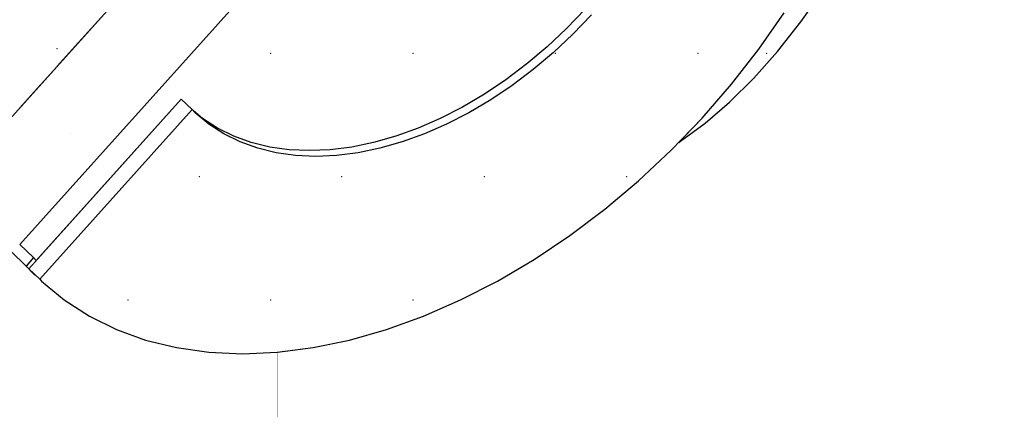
# Model space of a CAD drawing. Header units: millimetres. Extents: x -543656 to -529918, y -2500 to 6290.
# Tile 27 of 58: x -538985 to -538812, y 4744 to 4812. Entities that reach past the tile are written whole.
import ezdxf

# ---------------------------------------------------------------- set-up
doc = ezdxf.new("R2010")
doc.units = ezdxf.units.MM
doc.header["$MEASUREMENT"] = 0
doc.linetypes.add('Wipeout_Contour', pattern=[1000, 0, -1000])
for name, color, linetype in [('2 - KÓTA NS.2D', 7, 'Continuous'), ('3 - SVĚTLA.3D', 7, 'Continuous'), ('4 - OBKLADY VNĚJŠÍ.3D', 7, 'Continuous'), ('4 - PRVKY ZÁMEČNICKÉ.3D', 7, 'Continuous'), ('4 - STŘEŠNÍ KRYTINA.3D', 7, 'Continuous'), ('Výplně - Povrchové', 7, 'Continuous'), ('Výplně – Řezové', 7, 'Continuous')]:
    doc.layers.add(name, color=color, linetype=linetype)
doc.styles.add('GENEROVANÝ_STYL_1', font='Arial.ttf')
doc.dimstyles.new('GENEROVANÝ_STYL__1', dxfattribs={"dimtxt": 100, "dimasz": 85.5, "dimexe": 0.18, "dimexo": 450, "dimgap": 0, "dimtad": 1, "dimdec": 0, "dimzin": 0, "dimdsep": 46, "dimtxsty": 'GENEROVANÝ_STYL_1', "dimblk": 'ARROWHEAD_6', "dimblk1": 'ARROWHEAD_6', "dimblk2": 'ARROWHEAD_6', "dimcen": 0.09, "dimclrd": 256, "dimclre": 256, "dimclrt": 256, "dimazin": 0, "dimtfac": 1, "dimtdec": 4, "dimtmove": 0, "dimatfit": 3, "dimfxl": 1, "dimtolj": 1, "dimtzin": 0, "dimarcsym": 0})
pattern_1 = [(45, (-1697940.485, 75), (-23.8648539, 23.8648539), [0, -22.5, 0, -33.75]), (110, (-1697865.485, 75), (31.714626, 11.5431798), [0, -16.5, 0, -28.5])]

# ---------------------------------------------------------------- blocks, each defined once
blk = doc.blocks.new('Řez_17', base_point=(-1697940.48, 0))
at = {"color": 254, "linetype": 'Wipeout_Contour', "lineweight": 0, "ltscale": 5929549.143869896}
blk.add_wipeout([(-539069.22, 502.46), (-539069.19, 502.46), (-539069.19, 500), (-538939.22, 500), (-538939.22, 502.46), (-539049.22, 502.46), (-539049.22, 4828.04), (-539055.89, 4834.03), (-539064.63, 4836.74), (-539068.14, 4838.22), (-539069.22, 4838.89)], dxfattribs=at).dxf.layer = 'Výplně - Povrchové'
blk = doc.blocks.new('Řez_28', base_point=(-1697940.48, 0))
at = {"color": 254, "linetype": 'Wipeout_Contour', "lineweight": 0, "ltscale": 8623873.588318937}
blk.add_wipeout([(-539049.22, 4828.04), (-539049.22, 502.46), (-538939.22, 502.46), (-538939.22, 4754.01), (-538939.29, 4754), (-538945.4, 4753.73), (-538951.31, 4754), (-538956.99, 4754.8), (-538962.4, 4756.12), (-538967.5, 4757.97), (-538972.27, 4760.32), (-538976.68, 4763.17), (-538980.69, 4766.49), (-538981.81, 4767.49), (-538981.89, 4767.59), (-538982.08, 4767.74)], dxfattribs=at).dxf.layer = 'Výplně - Povrchové'
at = {"layer": '4 - PRVKY ZÁMEČNICKÉ.3D', "color": 181, "linetype": 'Continuous', "lineweight": 30, "true_color": 0x9e3eff}
blk.add_line((-538939.22, 4754.01), (-538939.22, 502.46), dxfattribs=at)
blk = doc.blocks.new('Řez_52', base_point=(-1697940.48, 0))
at = {"color": 254, "linetype": 'Wipeout_Contour', "lineweight": 0, "ltscale": 30711296.9890843}
blk.add_wipeout([(-538933.02, 4754.8), (-538939.22, 4754.01), (-538939.22, 500), (-537724.22, 500), (-537724.22, 4888.41), (-537729.22, 4888.41), (-537729.22, 5031.92), (-538920.83, 5031.92), (-538920.83, 5001.59), (-538839.08, 4976.3), (-538838.92, 4976.23), (-538838.66, 4976.17), (-538836.99, 4975.65), (-538833.48, 4974.17), (-538830.18, 4972.11), (-538827.11, 4969.49), (-538824.28, 4966.31), (-538821.71, 4962.61), (-538819.43, 4958.39), (-538817.43, 4953.7), (-538815.74, 4948.55), (-538814.37, 4942.98), (-538813.32, 4937.02), (-538812.61, 4930.72), (-538812.22, 4924.1), (-538812.18, 4917.21), (-538812.47, 4910.1), (-538813.1, 4902.8), (-538814.06, 4895.36), (-538815.34, 4887.83), (-538816.95, 4880.25), (-538818.86, 4872.67), (-538821.07, 4865.14), (-538823.56, 4857.7), (-538826.32, 4850.4), (-538829.33, 4843.28), (-538832.57, 4836.4), (-538836.03, 4829.78), (-538839.67, 4823.47), (-538843.49, 4817.52), (-538847.44, 4811.95), (-538851.52, 4806.8), (-538855.69, 4802.1), (-538859.94, 4797.89), (-538864.22, 4794.18), (-538868.52, 4791.01), (-538868.86, 4790.8), (-538870.18, 4789.43), (-538875.89, 4784.09), (-538881.82, 4779.1), (-538887.95, 4774.48), (-538894.24, 4770.27), (-538900.64, 4766.49), (-538907.12, 4763.17), (-538913.64, 4760.32), (-538920.16, 4757.97), (-538926.63, 4756.12)], dxfattribs=at).dxf.layer = 'Výplně - Povrchové'
blk = doc.blocks.new('Řez_110', base_point=(-1697940.48, 0))
at = {"color": 254, "linetype": 'Wipeout_Contour', "lineweight": 0, "ltscale": 47419955.98496186}
blk.add_wipeout([(-538885.48, 4949.78), (-538866.92, 4933.12), (-538866, 4933.79), (-538863.43, 4935.37), (-538860.88, 4936.6), (-538858.36, 4937.49), (-538855.9, 4938.03), (-538853.5, 4938.2), (-538851.19, 4938.03), (-538848.97, 4937.49), (-538846.87, 4936.6), (-538844.89, 4935.37), (-538843.04, 4933.79), (-538841.35, 4931.89), (-538839.81, 4929.66), (-538838.44, 4927.14), (-538837.24, 4924.32), (-538836.23, 4921.23), (-538835.4, 4917.89), (-538834.77, 4914.31), (-538834.34, 4910.53), (-538834.11, 4906.56), (-538834.09, 4902.43), (-538834.26, 4898.16), (-538834.36, 4897.06), (-538834.14, 4896.58), (-538832.4, 4891.24), (-538831.15, 4885.58), (-538830.42, 4879.65), (-538830.19, 4873.47), (-538830.48, 4867.1), (-538831.27, 4860.55), (-538832.57, 4853.88), (-538834.37, 4847.13), (-538836.66, 4840.33), (-538839.42, 4833.54), (-538842.63, 4826.79), (-538846.28, 4820.12), (-538850.34, 4813.57), (-538854.79, 4807.19), (-538859.6, 4801.02), (-538864.74, 4795.08), (-538868.86, 4790.8), (-538868.52, 4791.01), (-538864.22, 4794.18), (-538859.94, 4797.89), (-538855.69, 4802.1), (-538851.52, 4806.8), (-538847.44, 4811.95), (-538843.49, 4817.52), (-538839.67, 4823.47), (-538836.03, 4829.78), (-538832.57, 4836.4), (-538829.33, 4843.28), (-538826.32, 4850.4), (-538823.56, 4857.7), (-538821.07, 4865.14), (-538818.86, 4872.67), (-538816.95, 4880.25), (-538815.34, 4887.83), (-538814.06, 4895.36), (-538813.1, 4902.8), (-538812.47, 4910.1), (-538812.18, 4917.21), (-538812.22, 4924.1), (-538812.61, 4930.72), (-538813.32, 4937.02), (-538814.37, 4942.98), (-538815.74, 4948.55), (-538817.43, 4953.7), (-538819.43, 4958.39), (-538821.71, 4962.61), (-538824.28, 4966.31), (-538827.11, 4969.49), (-538830.18, 4972.11), (-538833.48, 4974.17), (-538836.99, 4975.65), (-538840.68, 4976.54), (-538844.53, 4976.84), (-538848.53, 4976.54), (-538852.63, 4975.65), (-538856.83, 4974.17), (-538861.08, 4972.11), (-538865.37, 4969.49), (-538869.68, 4966.31), (-538873.96, 4962.61), (-538878.2, 4958.39), (-538882.38, 4953.7)], dxfattribs=at).dxf.layer = 'Výplně - Povrchové'
at = {"color": 254, "linetype": 'Wipeout_Contour', "lineweight": 0, "ltscale": 2695233.421541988}
blk.add_wipeout([(-538988.82, 4774.34), (-539087.55, 4863.02), (-539083.95, 4859.24), (-538982.08, 4767.74), (-538983.39, 4769.11)], dxfattribs=at).dxf.layer = 'Výplně - Povrchové'
at = {"color": 254, "linetype": 'Wipeout_Contour', "lineweight": 0, "ltscale": 2156067.958273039}
blk.add_wipeout([(-539021.61, 4850.87), (-538974.23, 4808.31), (-538970.23, 4812.76), (-539015.23, 4853.17)], dxfattribs=at).dxf.layer = 'Výplně - Povrchové'
at = {"color": 254, "linetype": 'Wipeout_Contour', "lineweight": 0, "ltscale": 2155631.287767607}
blk.add_wipeout([(-538885.26, 4814.18), (-538888.53, 4810.79), (-538887.41, 4809.79), (-538884.15, 4813.18)], dxfattribs=at).dxf.layer = 'Výplně - Povrchové'
at = {"color": 254, "linetype": 'Wipeout_Contour', "lineweight": 0, "ltscale": 3234021.068057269}
blk.add_wipeout([(-538983.39, 4769.11), (-538982.08, 4767.74), (-538981.89, 4767.59), (-538982.91, 4768.65), (-538981.59, 4770.12), (-538982.05, 4770.6)], dxfattribs=at).dxf.layer = 'Výplně - Povrchové'
at = {"color": 254, "linetype": 'Wipeout_Contour', "lineweight": 0, "ltscale": 2156088.307268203}
blk.add_wipeout([(-539027.96, 4849.06), (-538977.96, 4804.15), (-538974.23, 4808.31), (-539021.61, 4850.87)], dxfattribs=at).dxf.layer = 'Výplně - Povrchové'
at = {"color": 254, "linetype": 'Wipeout_Contour', "lineweight": 0, "ltscale": 2155644.544218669}
blk.add_wipeout([(-538888.53, 4810.79), (-538891.95, 4807.59), (-538890.84, 4806.59), (-538887.41, 4809.79)], dxfattribs=at).dxf.layer = 'Výplně - Povrchové'
at = {"color": 254, "linetype": 'Wipeout_Contour', "lineweight": 0, "ltscale": 2156011.083730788}
blk.add_wipeout([(-538982.91, 4768.65), (-538981.81, 4767.49), (-538980.69, 4766.49), (-538980.98, 4766.79)], dxfattribs=at).dxf.layer = 'Výplně - Povrchové'
at = {"layer": '3 - SVĚTLA.3D', "color": 181, "linetype": 'Continuous', "lineweight": 30, "true_color": 0x9e3eff}
for p, q in [((-538983.39, 4769.11), (-538982.08, 4767.74)), ((-538982.08, 4767.74), (-538981.89, 4767.59))]:
    blk.add_line(p, q, dxfattribs=at)
at = {"color": 254, "linetype": 'Wipeout_Contour', "lineweight": 0, "ltscale": 2695160.901777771}
blk.add_wipeout([(-539033.22, 4847.97), (-539032.63, 4846.33), (-538981.41, 4800.32), (-538977.96, 4804.15), (-539027.96, 4849.06)], dxfattribs=at).dxf.layer = 'Výplně - Povrchové'
at = {"color": 254, "linetype": 'Wipeout_Contour', "lineweight": 0, "ltscale": 2155658.40309125}
blk.add_wipeout([(-538891.95, 4807.59), (-538895.51, 4804.59), (-538894.4, 4803.59), (-538890.84, 4806.59)], dxfattribs=at).dxf.layer = 'Výplně - Povrchové'
at = {"color": 254, "linetype": 'Wipeout_Contour', "lineweight": 0, "ltscale": 2695165.251443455}
blk.add_wipeout([(-538981.41, 4800.32), (-539032.63, 4846.33), (-539030.28, 4839.84), (-539028.9, 4836.68), (-538984.54, 4796.83)], dxfattribs=at).dxf.layer = 'Výplně - Povrchové'
at = {"color": 254, "linetype": 'Wipeout_Contour', "lineweight": 0, "ltscale": 2155672.778907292}
blk.add_wipeout([(-538895.51, 4804.59), (-538899.19, 4801.82), (-538898.08, 4800.82), (-538894.4, 4803.59)], dxfattribs=at).dxf.layer = 'Výplně - Povrchové'
at = {"color": 254, "linetype": 'Wipeout_Contour', "lineweight": 0, "ltscale": 2155687.583026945}
blk.add_wipeout([(-538899.19, 4801.82), (-538902.96, 4799.3), (-538901.85, 4798.3), (-538898.08, 4800.82)], dxfattribs=at).dxf.layer = 'Výplně - Povrchové'
at = {"color": 254, "linetype": 'Wipeout_Contour', "lineweight": 0, "ltscale": 2155702.72416347}
blk.add_wipeout([(-538902.96, 4799.3), (-538906.8, 4797.03), (-538905.69, 4796.03), (-538901.85, 4798.3)], dxfattribs=at).dxf.layer = 'Výplně - Povrchové'
at = {"color": 254, "linetype": 'Wipeout_Contour', "lineweight": 0, "ltscale": 2155718.108952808}
blk.add_wipeout([(-538906.8, 4797.03), (-538910.69, 4795.04), (-538909.58, 4794.04), (-538905.69, 4796.03)], dxfattribs=at).dxf.layer = 'Výplně - Povrchové'
at = {"color": 254, "linetype": 'Wipeout_Contour', "lineweight": 0, "ltscale": 2155733.642529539}
blk.add_wipeout([(-538910.69, 4795.04), (-538914.6, 4793.33), (-538913.49, 4792.33), (-538909.58, 4794.04)], dxfattribs=at).dxf.layer = 'Výplně - Povrchové'
at = {"color": 254, "linetype": 'Wipeout_Contour', "lineweight": 0, "ltscale": 2155749.229112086}
blk.add_wipeout([(-538914.6, 4793.33), (-538918.51, 4791.92), (-538917.4, 4790.92), (-538913.49, 4792.33)], dxfattribs=at).dxf.layer = 'Výplně - Povrchové'
at = {"color": 254, "linetype": 'Wipeout_Contour', "lineweight": 0, "ltscale": 2155764.772593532}
blk.add_wipeout([(-538918.51, 4791.92), (-538922.4, 4790.81), (-538921.28, 4789.81), (-538917.4, 4790.92)], dxfattribs=at).dxf.layer = 'Výplně - Povrchové'
at = {"color": 254, "linetype": 'Wipeout_Contour', "lineweight": 0, "ltscale": 2155780.177134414}
blk.add_wipeout([(-538922.4, 4790.81), (-538926.23, 4790.01), (-538925.12, 4789.01), (-538921.28, 4789.81)], dxfattribs=at).dxf.layer = 'Výplně - Povrchové'
at = {"color": 254, "linetype": 'Wipeout_Contour', "lineweight": 0, "ltscale": 2155795.347753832}
blk.add_wipeout([(-538926.23, 4790.01), (-538929.99, 4789.53), (-538928.88, 4788.53), (-538925.12, 4789.01)], dxfattribs=at).dxf.layer = 'Výplně - Povrchové'
at = {"color": 254, "linetype": 'Wipeout_Contour', "lineweight": 0, "ltscale": 2155810.190915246}
blk.add_wipeout([(-538929.99, 4789.53), (-538933.66, 4789.37), (-538932.55, 4788.37), (-538928.88, 4788.53)], dxfattribs=at).dxf.layer = 'Výplně - Povrchové'
at = {"color": 254, "linetype": 'Wipeout_Contour', "lineweight": 0, "ltscale": 2155824.615102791}
blk.add_wipeout([(-538933.66, 4789.37), (-538937.21, 4789.53), (-538936.09, 4788.53), (-538932.55, 4788.37)], dxfattribs=at).dxf.layer = 'Výplně - Povrchové'
at = {"color": 254, "linetype": 'Wipeout_Contour', "lineweight": 0, "ltscale": 2155838.53138633}
blk.add_wipeout([(-538937.21, 4789.53), (-538940.61, 4790.01), (-538939.5, 4789.01), (-538936.09, 4788.53)], dxfattribs=at).dxf.layer = 'Výplně - Povrchové'
at = {"color": 254, "linetype": 'Wipeout_Contour', "lineweight": 0, "ltscale": 2155851.853969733}
blk.add_wipeout([(-538940.61, 4790.01), (-538943.86, 4790.81), (-538942.74, 4789.81), (-538939.5, 4789.01)], dxfattribs=at).dxf.layer = 'Výplně - Povrchové'
at = {"color": 254, "linetype": 'Wipeout_Contour', "lineweight": 0, "ltscale": 2155864.500718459}
blk.add_wipeout([(-538946.92, 4791.92), (-538945.81, 4790.92), (-538942.74, 4789.81), (-538943.86, 4790.81)], dxfattribs=at).dxf.layer = 'Výplně - Povrchové'
at = {"color": 254, "linetype": 'Wipeout_Contour', "lineweight": 0, "ltscale": 2155876.393673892}
blk.add_wipeout([(-538946.92, 4791.92), (-538949.78, 4793.33), (-538948.67, 4792.33), (-538945.81, 4790.92)], dxfattribs=at).dxf.layer = 'Výplně - Povrchové'
at = {"color": 254, "linetype": 'Wipeout_Contour', "lineweight": 0, "ltscale": 2155887.459504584}
blk.add_wipeout([(-538949.78, 4793.33), (-538952.43, 4795.04), (-538951.31, 4794.04), (-538948.67, 4792.33)], dxfattribs=at).dxf.layer = 'Výplně - Povrchové'
at = {"color": 254, "linetype": 'Wipeout_Contour', "lineweight": 0, "ltscale": 2155896.592843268}
blk.add_wipeout([(-538954.07, 4796.4), (-538953.72, 4796.03), (-538951.31, 4794.04), (-538952.43, 4795.04)], dxfattribs=at).dxf.layer = 'Výplně - Povrchové'
at = {"color": 254, "linetype": 'Wipeout_Contour', "lineweight": 0, "ltscale": 46346430.12633699}
blk.add_wipeout([(-538954.24, 4796.57), (-538980.98, 4766.79), (-538980.69, 4766.49), (-538976.68, 4763.17), (-538972.27, 4760.32), (-538967.5, 4757.97), (-538962.4, 4756.12), (-538956.99, 4754.8), (-538951.31, 4754), (-538945.4, 4753.73), (-538939.29, 4754), (-538933.02, 4754.8), (-538926.63, 4756.12), (-538920.16, 4757.97), (-538913.64, 4760.32), (-538907.12, 4763.17), (-538900.64, 4766.49), (-538894.24, 4770.27), (-538887.95, 4774.48), (-538881.82, 4779.1), (-538875.89, 4784.09), (-538870.18, 4789.43), (-538864.74, 4795.08), (-538859.6, 4801.02), (-538854.79, 4807.19), (-538850.34, 4813.57), (-538846.28, 4820.12), (-538842.63, 4826.79), (-538839.42, 4833.54), (-538836.66, 4840.33), (-538834.37, 4847.13), (-538832.57, 4853.88), (-538831.27, 4860.55), (-538830.48, 4867.1), (-538830.19, 4873.47), (-538830.42, 4879.65), (-538831.15, 4885.58), (-538832.4, 4891.24), (-538834.14, 4896.58), (-538836.37, 4901.57), (-538839.07, 4906.19), (-538842.24, 4910.4), (-538845.83, 4914.17), (-538847.42, 4915.49), (-538874.14, 4885.74), (-538872.81, 4884.64), (-538870.65, 4882.37), (-538868.75, 4879.85), (-538867.13, 4877.08), (-538865.79, 4874.08), (-538864.74, 4870.88), (-538864, 4867.48), (-538863.56, 4863.92), (-538863.42, 4860.22), (-538863.59, 4856.39), (-538864.07, 4852.46), (-538864.85, 4848.46), (-538865.93, 4844.41), (-538867.3, 4840.33), (-538868.96, 4836.26), (-538870.88, 4832.21), (-538873.07, 4828.2), (-538875.51, 4824.28), (-538878.18, 4820.45), (-538881.06, 4816.74), (-538884.15, 4813.18), (-538887.41, 4809.79), (-538890.84, 4806.59), (-538894.4, 4803.59), (-538898.08, 4800.82), (-538901.85, 4798.3), (-538905.69, 4796.03), (-538909.58, 4794.04), (-538913.49, 4792.33), (-538917.4, 4790.92), (-538921.28, 4789.81), (-538925.12, 4789.01), (-538928.88, 4788.53), (-538932.55, 4788.37), (-538936.09, 4788.53), (-538939.5, 4789.01), (-538942.74, 4789.81), (-538945.81, 4790.92), (-538948.67, 4792.33), (-538951.31, 4794.04), (-538953.72, 4796.03)], dxfattribs=at).dxf.layer = 'Výplně - Povrchové'
at = {"layer": '3 - SVĚTLA.3D', "color": 181, "linetype": 'Continuous', "lineweight": 30, "true_color": 0x9e3eff}
for p, q in [((-538847.44, 4811.95), (-538843.49, 4817.52)), ((-538982.91, 4768.65), (-538981.81, 4767.49)), ((-538980.98, 4766.79), (-538980.69, 4766.49)), ((-538980.69, 4766.49), (-538976.68, 4763.17)), ((-538907.12, 4763.17), (-538900.64, 4766.49)), ((-538976.68, 4763.17), (-538972.27, 4760.32)), ((-538913.64, 4760.32), (-538907.12, 4763.17)), ((-538972.27, 4760.32), (-538967.5, 4757.97)), ((-538920.16, 4757.97), (-538913.64, 4760.32)), ((-538967.5, 4757.97), (-538962.4, 4756.12)), ((-538926.63, 4756.12), (-538920.16, 4757.97)), ((-538962.4, 4756.12), (-538956.99, 4754.8)), ((-538933.02, 4754.8), (-538926.63, 4756.12)), ((-538956.99, 4754.8), (-538951.31, 4754)), ((-538951.31, 4754), (-538945.4, 4753.73)), ((-538945.4, 4753.73), (-538939.29, 4754)), ((-538939.29, 4754), (-538933.02, 4754.8))]:
    blk.add_line(p, q, dxfattribs=at)
at = {"layer": '3 - SVĚTLA.3D', "color": 9, "linetype": 'Continuous', "lineweight": 30, "true_color": 0xbcbcbc}
blk.add_line((-538982.91, 4768.65), (-538980.98, 4766.79), dxfattribs=at)
at = {"layer": '3 - SVĚTLA.3D', "color": 7, "linetype": 'Continuous', "lineweight": 0}
for p in [(-538965.48, 4763.14), (-538940.48, 4763.14), (-538915.48, 4763.14)]:
    blk.add_point(p, dxfattribs=at)
at = {"color": 254, "linetype": 'Wipeout_Contour', "lineweight": 0, "ltscale": 27485021.67856681}
blk.add_wipeout([(-538853.81, 4918.38), (-538984.46, 4772.92), (-538982.05, 4770.6), (-538981.59, 4770.12), (-538956.16, 4798.42), (-538954.24, 4796.57), (-538954.07, 4796.4), (-538952.43, 4795.04), (-538949.78, 4793.33), (-538946.92, 4791.92), (-538943.86, 4790.81), (-538940.61, 4790.01), (-538937.21, 4789.53), (-538933.66, 4789.37), (-538929.99, 4789.53), (-538926.23, 4790.01), (-538922.4, 4790.81), (-538918.51, 4791.92), (-538914.6, 4793.33), (-538910.69, 4795.04), (-538906.8, 4797.03), (-538902.96, 4799.3), (-538899.19, 4801.82), (-538895.51, 4804.59), (-538891.95, 4807.59), (-538888.53, 4810.79), (-538885.26, 4814.18), (-538882.18, 4817.74), (-538879.29, 4821.45), (-538876.62, 4825.28), (-538874.19, 4829.2), (-538872, 4833.21), (-538870.07, 4837.26), (-538868.41, 4841.33), (-538867.04, 4845.41), (-538865.96, 4849.46), (-538865.18, 4853.46), (-538864.7, 4857.39), (-538864.53, 4861.22), (-538864.67, 4864.92), (-538865.11, 4868.48), (-538865.86, 4871.88), (-538866.9, 4875.08), (-538868.24, 4878.08), (-538869.86, 4880.85), (-538871.76, 4883.37), (-538873.57, 4885.27), (-538874.14, 4885.74), (-538876.16, 4887.49), (-538850.77, 4915.76), (-538851.28, 4916.19)], dxfattribs=at).dxf.layer = 'Výplně - Povrchové'
at = {"layer": 'Výplně – Řezové', "linetype": 'Continuous', "lineweight": 0, "true_color": 0xbcbcbc}
h = blk.add_hatch(dxfattribs=at)
h.set_pattern_fill('OMÍTKA_MALTOVÉ_LOŽE', color=9, style=0, pattern_type=2)
h.set_pattern_definition(pattern_1)
h.paths.add_polyline_path([(-539042.23, 4896.64), (-539042.63, 4887.73), (-539042.23, 4878.52), (-539041.02, 4869.07), (-539039.03, 4859.43), (-539036.24, 4849.67), (-539032.7, 4839.85), (-539028.4, 4830.02), (-539023.4, 4820.25), (-539017.7, 4810.6), (-539011.36, 4801.13), (-539004.4, 4791.89), (-538996.87, 4782.94), (-538988.82, 4774.34), (-538983.39, 4769.11), (-538982.05, 4770.6), (-538987.29, 4775.64), (-538995.18, 4784.07), (-539002.55, 4792.84), (-539009.37, 4801.89), (-539015.59, 4811.18), (-539021.17, 4820.63), (-539026.08, 4830.21), (-539030.28, 4839.84), (-539033.76, 4849.47), (-539036.49, 4859.03), (-539038.45, 4868.47), (-539039.63, 4877.73), (-539040.02, 4886.76), (-539039.63, 4895.49), (-539038.45, 4903.88), (-539036.49, 4911.86), (-539033.76, 4919.4), (-539030.28, 4926.45), (-539026.08, 4932.96), (-539021.17, 4938.89), (-539015.59, 4944.2), (-539009.37, 4948.87), (-539002.55, 4952.87), (-538995.18, 4956.16), (-538987.29, 4958.74), (-538978.93, 4960.57), (-538970.17, 4961.66), (-538961.05, 4962), (-538951.62, 4961.57), (-538941.96, 4960.4), (-538932.1, 4958.48), (-538922.13, 4955.82), (-538912.09, 4952.44), (-538902.05, 4948.37), (-538892.08, 4943.62), (-538882.23, 4938.23), (-538872.56, 4932.23), (-538863.13, 4925.66), (-538854.01, 4918.55), (-538851.28, 4916.19), (-538849.95, 4917.68), (-538852.83, 4920.17), (-538862.14, 4927.42), (-538871.75, 4934.13), (-538881.62, 4940.25), (-538891.67, 4945.75), (-538901.85, 4950.59), (-538912.09, 4954.75), (-538922.33, 4958.2), (-538932.51, 4960.91), (-538942.57, 4962.87), (-538952.43, 4964.07), (-538962.05, 4964.5), (-538971.36, 4964.16), (-538980.3, 4963.05), (-538988.82, 4961.17), (-538996.87, 4958.55), (-539004.4, 4955.19), (-539011.36, 4951.11), (-539017.7, 4946.35), (-539023.4, 4940.92), (-539028.4, 4934.87), (-539032.7, 4928.23), (-539036.24, 4921.04), (-539039.03, 4913.34), (-539041.02, 4905.19)])
h = blk.add_hatch(dxfattribs=at)
h.set_pattern_fill('OMÍTKA_MALTOVÉ_LOŽE', color=9, style=0, pattern_type=2)
h.set_pattern_definition(pattern_1)
h.paths.add_polyline_path([(-538866.63, 4928.1), (-538995.58, 4784.54), (-538995.18, 4784.07), (-538987.29, 4775.64), (-538984.46, 4772.92), (-538853.81, 4918.38), (-538854.01, 4918.55), (-538863.13, 4925.66)])
h = blk.add_hatch(dxfattribs=at)
h.set_pattern_fill('OMÍTKA_MALTOVÉ_LOŽE', color=9, style=0, pattern_type=2)
h.set_pattern_definition(pattern_1)
h.paths.add_polyline_path([(-538982.91, 4768.65), (-538980.98, 4766.79), (-538954.24, 4796.57), (-538956.16, 4798.42)])
at = {"layer": '3 - SVĚTLA.3D', "color": 9, "linetype": 'Continuous', "lineweight": 30, "true_color": 0xbcbcbc}
for p, q in [((-538866.63, 4928.1), (-538995.58, 4784.54)), ((-538853.81, 4918.38), (-538984.46, 4772.92)), ((-538956.16, 4798.42), (-538982.91, 4768.65)), ((-538956.16, 4798.42), (-538954.24, 4796.57)), ((-538954.24, 4796.57), (-538980.98, 4766.79)), ((-538984.46, 4772.92), (-538982.05, 4770.6)), ((-538982.05, 4770.6), (-538983.39, 4769.11))]:
    blk.add_line(p, q, dxfattribs=at)
at = {"layer": '3 - SVĚTLA.3D', "color": 181, "linetype": 'Continuous', "lineweight": 30, "true_color": 0x9e3eff}
for p, q in [((-538885.26, 4814.18), (-538888.53, 4810.79)), ((-538884.15, 4813.18), (-538887.41, 4809.79)), ((-538854.79, 4807.19), (-538850.34, 4813.57)), ((-538888.53, 4810.79), (-538891.95, 4807.59)), ((-538851.52, 4806.8), (-538847.44, 4811.95)), ((-538887.41, 4809.79), (-538890.84, 4806.59)), ((-538891.95, 4807.59), (-538895.51, 4804.59)), ((-538859.6, 4801.02), (-538854.79, 4807.19)), ((-538890.84, 4806.59), (-538894.4, 4803.59)), ((-538855.69, 4802.1), (-538851.52, 4806.8)), ((-538895.51, 4804.59), (-538899.19, 4801.82)), ((-538894.4, 4803.59), (-538898.08, 4800.82)), ((-538899.19, 4801.82), (-538902.96, 4799.3)), ((-538859.94, 4797.89), (-538855.69, 4802.1)), ((-538898.08, 4800.82), (-538901.85, 4798.3)), ((-538864.74, 4795.08), (-538859.6, 4801.02)), ((-538902.96, 4799.3), (-538906.8, 4797.03)), ((-538901.85, 4798.3), (-538905.69, 4796.03)), ((-538953.72, 4796.03), (-538954.24, 4796.57)), ((-538906.8, 4797.03), (-538910.69, 4795.04)), ((-538864.22, 4794.18), (-538859.94, 4797.89)), ((-538952.43, 4795.04), (-538954.07, 4796.4)), ((-538951.31, 4794.04), (-538953.72, 4796.03)), ((-538949.78, 4793.33), (-538952.43, 4795.04)), ((-538910.69, 4795.04), (-538914.6, 4793.33)), ((-538905.69, 4796.03), (-538909.58, 4794.04)), ((-538870.18, 4789.43), (-538864.74, 4795.08)), ((-538948.67, 4792.33), (-538951.31, 4794.04)), ((-538946.92, 4791.92), (-538949.78, 4793.33)), ((-538914.6, 4793.33), (-538918.51, 4791.92)), ((-538909.58, 4794.04), (-538913.49, 4792.33)), ((-538868.52, 4791.01), (-538864.22, 4794.18)), ((-538945.81, 4790.92), (-538948.67, 4792.33)), ((-538943.86, 4790.81), (-538946.92, 4791.92)), ((-538918.51, 4791.92), (-538922.4, 4790.81)), ((-538913.49, 4792.33), (-538917.4, 4790.92)), ((-538942.74, 4789.81), (-538945.81, 4790.92)), ((-538940.61, 4790.01), (-538943.86, 4790.81)), ((-538939.5, 4789.01), (-538942.74, 4789.81)), ((-538937.21, 4789.53), (-538940.61, 4790.01)), ((-538933.66, 4789.37), (-538937.21, 4789.53)), ((-538929.99, 4789.53), (-538933.66, 4789.37)), ((-538926.23, 4790.01), (-538929.99, 4789.53)), ((-538922.4, 4790.81), (-538926.23, 4790.01)), ((-538921.28, 4789.81), (-538925.12, 4789.01)), ((-538917.4, 4790.92), (-538921.28, 4789.81)), ((-538868.86, 4790.8), (-538868.52, 4791.01)), ((-538936.09, 4788.53), (-538939.5, 4789.01)), ((-538932.55, 4788.37), (-538936.09, 4788.53)), ((-538928.88, 4788.53), (-538932.55, 4788.37)), ((-538925.12, 4789.01), (-538928.88, 4788.53)), ((-538875.89, 4784.09), (-538870.18, 4789.43)), ((-538881.82, 4779.1), (-538875.89, 4784.09)), ((-538887.95, 4774.48), (-538881.82, 4779.1)), ((-538894.24, 4770.27), (-538887.95, 4774.48)), ((-538981.59, 4770.12), (-538982.05, 4770.6)), ((-538900.64, 4766.49), (-538894.24, 4770.27))]:
    blk.add_line(p, q, dxfattribs=at)
at = {"layer": '3 - SVĚTLA.3D', "color": 9, "linetype": 'Continuous', "lineweight": 30, "true_color": 0xbcbcbc, "flags": 128}
blk.add_lwpolyline([(-539023.4, 4940.92), (-539028.4, 4934.87), (-539032.7, 4928.23), (-539036.24, 4921.04), (-539039.03, 4913.34), (-539041.02, 4905.19), (-539042.23, 4896.64), (-539042.63, 4887.73), (-539042.23, 4878.52), (-539041.02, 4869.07), (-539039.03, 4859.43), (-539036.24, 4849.67), (-539032.7, 4839.85), (-539028.4, 4830.02), (-539023.4, 4820.25), (-539017.7, 4810.6), (-539011.36, 4801.13), (-539004.4, 4791.89), (-538996.87, 4782.94), (-538988.82, 4774.34), (-538983.39, 4769.11)], dxfattribs=at)
at = {"layer": '3 - SVĚTLA.3D', "color": 7, "linetype": 'Continuous', "lineweight": 0}
for p in [(-538977.98, 4807.28), (-538940.48, 4806.44), (-538915.48, 4806.44), (-538890.48, 4806.44), (-538865.48, 4806.44), (-538853.41, 4806.44), (-538952.98, 4784.79), (-538927.98, 4784.79), (-538902.98, 4784.79), (-538877.98, 4784.79)]:
    blk.add_point(p, dxfattribs=at)
blk = doc.blocks.new('*D191', base_point=(-1697940.48, 0))
at = {"layer": '2 - KÓTA NS.2D', "color": 96, "linetype": 'Continuous', "lineweight": 0, "true_color": 0x007d00}
for p, q in [((-538381.64, 5220.22), (-538381.64, 5287.72)), ((-537931.64, 5220.22), (-538466.02, 5220.22)), ((-538381.64, 500), (-538381.64, 5220.22)), ((-538297.27, 500), (-538831.64, 500)), ((-538381.64, 432.5), (-538381.64, 500))]:
    blk.add_line(p, q, dxfattribs=at)
at = {"layer": '2 - KÓTA NS.2D', "color": 96, "linetype": 'Continuous', "lineweight": 15, "true_color": 0x007d00}
for p, q in [((-538336.64, 5175.22), (-538426.64, 5265.22)), ((-538426.64, 545), (-538336.64, 455))]:
    blk.add_line(p, q, dxfattribs=at)
at = {"layer": '2 - KÓTA NS.2D', "color": 96, "lineweight": 0, "true_color": 0x007d00, "insert": (-538401.64, 2688.52), "char_height": 100, "attachment_point": 7, "rotation": 90, "style": 'GENEROVANÝ_STYL_1'}
blk.add_mtext('\\A1;{\\pql;\\fArial|b0|i0|c0|p0;\\W1.000000;4\xa0720}', dxfattribs=at)
blk = doc.blocks.new('ARROWHEAD_6')
at = {"color": 0, "linetype": 'Continuous', "lineweight": 0}
for p, q in [((-0.5, -0.5), (0.5, 0.5)), ((0, 0), (-1, 0))]:
    blk.add_line(p, q, dxfattribs=at)
blk = doc.blocks.new('*D199', base_point=(-1697940.48, 0))
at = {"layer": '2 - KÓTA NS.2D', "color": 96, "linetype": 'Continuous', "lineweight": 0, "true_color": 0x007d00}
for p, q in [((-536754.45, 4986.19), (-536754.45, 5053.69)), ((-536670.08, 4986.19), (-537204.45, 4986.19)), ((-536754.45, 500), (-536754.45, 4986.19)), ((-536670.08, 500), (-537204.45, 500))]:
    blk.add_line(p, q, dxfattribs=at)
at = {"layer": '2 - KÓTA NS.2D', "color": 96, "linetype": 'Continuous', "lineweight": 15, "true_color": 0x007d00}
for p, q in [((-536709.45, 4941.19), (-536799.45, 5031.19)), ((-536799.45, 545), (-536709.45, 455))]:
    blk.add_line(p, q, dxfattribs=at)
at = {"layer": '2 - KÓTA NS.2D', "color": 96, "lineweight": 0, "true_color": 0x007d00, "char_height": 100, "attachment_point": 7, "rotation": 90, "style": 'GENEROVANÝ_STYL_1'}
for s, insert in [('\\A1;{\\pql;\\fArial|b0|i0|c0|p0;\\W1.000000;4\xa0486}', (-536774.45, 2685.91)), ('\\A1;{\\pql;\\fArial|b0|i0|c0|p0;\\W1.000000;200}', (-536774.45, 545))]:
    blk.add_mtext(s, dxfattribs=dict(at, insert=insert))

msp = doc.modelspace()

# ---------------------------------------------------------------- block references
at = {"layer": '4 - STŘEŠNÍ KRYTINA.3D', "lineweight": 0}
msp.add_blockref('Řez_17', (-1697940.48, 0), dxfattribs=at)

# ---------------------------------------------------------------- next in the draw order: block references
at = {"layer": '4 - PRVKY ZÁMEČNICKÉ.3D', "lineweight": 0}
msp.add_blockref('Řez_28', (-1697940.48, 0), dxfattribs=at)

# ---------------------------------------------------------------- next in the draw order: block references
at = {"layer": '4 - OBKLADY VNĚJŠÍ.3D', "lineweight": 0}
msp.add_blockref('Řez_52', (-1697940.48, 0), dxfattribs=at)

# ---------------------------------------------------------------- next in the draw order: block references
at = {"layer": '3 - SVĚTLA.3D', "lineweight": 0}
msp.add_blockref('Řez_110', (-1697940.48, 0), dxfattribs=at)

# ---------------------------------------------------------------- next in the draw order: dimensions: what is measured, and where the dimension line sits
at = {"layer": '2 - KÓTA NS.2D', "color": 96, "linetype": 'Continuous', "lineweight": 0, "true_color": 0x007d00}
for base, p2, picture, middle in [((-538381.64, 5220.22), (-538370.38, 5220.22), '*D191', (-538451.64, 2865.13)), ((-536754.45, 4986.19), (-536754.45, 4986.19), '*D199', (-536824.45, 2862.52))]:
    dim = msp.add_linear_dim(base=base, p1=(-539944.22, 500), p2=p2, angle=90, dimstyle='GENEROVANÝ_STYL__1', dxfattribs=at)
    dim.commit()
    dim.dimension.update_dxf_attribs({"geometry": picture, "text_midpoint": middle, "dimtype": 160, "text_rotation": 90})

doc.saveas('drawing.dxf')
